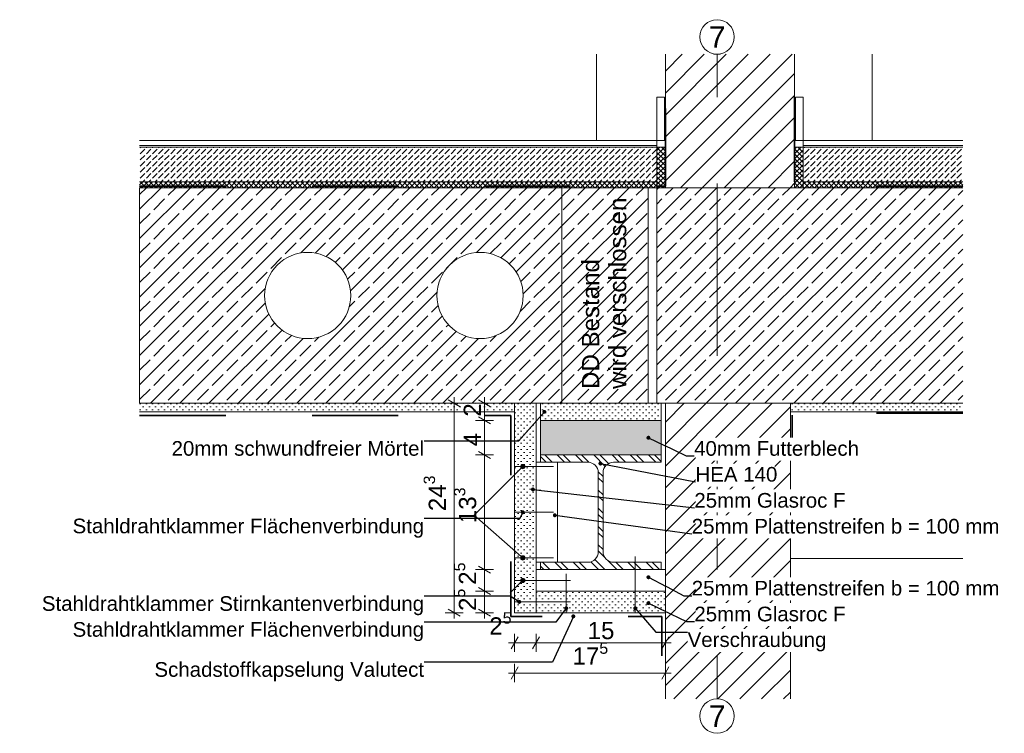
# Model space of a CAD drawing. Header units: metres. Extents: x 0 to 114, y 1 to 7.
# Tile 48 of 50: x 103.438 to 104.58, y 1.301 to 2.129. Entities that reach past the tile are written whole.
import ezdxf

# ---------------------------------------------------------------- set-up
doc = ezdxf.new("R2010")
doc.units = ezdxf.units.M
doc.header["$MEASUREMENT"] = 0
for name, pattern in [('Strichlinie doppelt', [0.109361, 0.052917, -0.021167, 0.014111, -0.021167]), ('Strichlinie eng', [0.023, 0.015, -0.008]), ('Wipeout_Contour', [1, 0, -1])]:
    doc.linetypes.add(name, pattern=pattern)
for name, color, linetype in [('152 - Bemaßung_ Beschriftung.Ausbau', 7, 'Continuous'), ('301 - Elemente.Linie', 7, 'Continuous'), ('451 - Universal.Achsen Raster', 7, 'Continuous'), ('603 - Struktur.Bodenplatte_ Decke Roh', 7, 'Continuous'), ('605 - Struktur.Wand Innen', 7, 'Continuous'), ('607 - Struktur.Stütze', 7, 'Continuous'), ('650 - Abdeckung.Fußboden Aufbau', 7, 'Continuous'), ('Neubau_606 - Struktur.Wand Innen Ausbau', 7, 'Continuous'), ('Neubau_608 - Struktur.Träger', 7, 'Continuous'), ('Neubau_653 - Abdeckung.TB Verkofferung', 7, 'Continuous')]:
    doc.layers.add(name, color=color, linetype=linetype)
doc.styles.add('ERSTELLTER_STIL_1', font='txt')
doc.dimstyles.new('ERSTELLTER_STIL__1', dxfattribs={"dimtxt": 0.02, "dimasz": 0.01064, "dimexe": 0.18, "dimexo": 0.0625, "dimgap": 0, "dimtad": 1, "dimtih": 1, "dimtoh": 1, "dimzin": 0, "dimdsep": 46, "dimtxsty": 'ERSTELLTER_STIL_1', "dimblk": 'ARROWHEAD_2', "dimblk1": 'ARROWHEAD_2', "dimblk2": 'ARROWHEAD_2', "dimcen": 0.09, "dimse1": 1, "dimse2": 1, "dimclrd": 7, "dimclre": 7, "dimclrt": 7, "dimazin": 0, "dimtfac": 1, "dimtdec": 4, "dimtmove": 0, "dimatfit": 3, "dimfxl": 1, "dimtolj": 1, "dimtzin": 0, "dimarcsym": 0})
doc.dimstyles.new('ERSTELLTER_STIL__3', dxfattribs={"dimtxt": 0.18, "dimasz": 0.00912, "dimexe": 0.18, "dimexo": 0.0625, "dimgap": 0, "dimtad": 0, "dimtih": 1, "dimtoh": 1, "dimdec": 4, "dimzin": 0, "dimdsep": 46, "dimcen": 0.09, "dimadec": 0, "dimazin": 0, "dimtfac": 1, "dimtdec": 4, "dimtmove": 0, "dimatfit": 3, "dimldrblk": 'ARROWHEAD_11', "dimfxl": 1, "dimtolj": 1, "dimtzin": 0, "dimarcsym": 0})
doc.dimstyles.new('ERSTELLTER_STIL__4', dxfattribs={"dimtxt": 0.02, "dimasz": 0.01064, "dimexe": 0.18, "dimexo": 0.0625, "dimgap": 0, "dimtad": 1, "dimzin": 0, "dimdsep": 46, "dimtxsty": 'ERSTELLTER_STIL_1', "dimblk": 'ARROWHEAD_2', "dimblk1": 'ARROWHEAD_2', "dimblk2": 'ARROWHEAD_2', "dimcen": 0.09, "dimse1": 1, "dimse2": 1, "dimclrd": 7, "dimclre": 7, "dimclrt": 7, "dimazin": 0, "dimtfac": 1, "dimtdec": 4, "dimtmove": 2, "dimatfit": 3, "dimfxl": 1, "dimtolj": 1, "dimtzin": 0, "dimarcsym": 0})
pattern_1 = [(45, (82.1167895, -8.0105714), (-0.0028284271, 0.0028284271), []), (135, (82.1167895, -8.0105714), (0.0028284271, 0.0028284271), [])]
pattern_2 = [(45, (82.1167895, -8.0105714), (-0.0035355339, 0.0035355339), [0, -0.005])]
pattern_3 = [(45, (82.11679, -8.010571), (-0.016970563, 0.016970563), []), (45, (82.108304, -8.002086), (-0.016970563, 0.016970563), [0.018, -0.006])]
pattern_4 = [(45, (82.11679, -8.010571), (-0.012727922, 0.012727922), [])]
pattern_5 = [(45, (82.11679, -8.010571), (-0.007071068, 0.007071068), [0.0075, -0.0025]), (45, (82.11679, -8.0035), (-0.007071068, 0.007071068), [0.0075, -0.0025])]

# ---------------------------------------------------------------- blocks, each defined once
blk = doc.blocks.new('*D209', base_point=(82.1168, -8.0106))
at = {"layer": '152 - Bemaßung_ Beschriftung.Ausbau', "color": 7, "linetype": 'Continuous', "lineweight": 5}
for p, q in [((103.9873, 1.4664), (103.9663, 1.4664)), ((103.9698, 1.4705), (103.9838, 1.4624)), ((103.9768, 1.4414), (103.9768, 1.4664)), ((103.9873, 1.4414), (103.9663, 1.4414)), ((103.9698, 1.4455), (103.9838, 1.4374)), ((103.9768, 1.4346), (103.9768, 1.4414))]:
    blk.add_line(p, q, dxfattribs=at)
at = {"layer": '152 - Bemaßung_ Beschriftung.Ausbau', "color": 7, "lineweight": 5, "insert": (103.973, 1.4434), "char_height": 0.02, "attachment_point": 7, "rotation": 90, "style": 'ERSTELLTER_STIL_1'}
blk.add_mtext('\\A1;{\\pql;\\fArial|b0|i0|c0|p38;2\\fArial|b0|i0|c0|p38;\\A1{\\H.66x;\\S5^  ;}}', dxfattribs=at)
blk = doc.blocks.new('ARROWHEAD_2')
at = {"color": 0, "linetype": 'Continuous', "lineweight": 0}
for p, q in [((0, 0), (-1, 0)), ((-0.38, -0.66), (0.38, 0.66))]:
    blk.add_line(p, q, dxfattribs=at)
blk = doc.blocks.new('*D210', base_point=(82.1168, -8.0106))
at = {"layer": '152 - Bemaßung_ Beschriftung.Ausbau', "color": 7, "linetype": 'Continuous', "lineweight": 5}
for p, q in [((103.9873, 1.4914), (103.9663, 1.4914)), ((103.9698, 1.4955), (103.9838, 1.4874)), ((103.9768, 1.4664), (103.9768, 1.4914)), ((103.9873, 1.4664), (103.9663, 1.4664)), ((103.9698, 1.4705), (103.9838, 1.4624))]:
    blk.add_line(p, q, dxfattribs=at)
at = {"layer": '152 - Bemaßung_ Beschriftung.Ausbau', "color": 7, "lineweight": 5, "insert": (103.973, 1.4738), "char_height": 0.02, "attachment_point": 7, "rotation": 90, "style": 'ERSTELLTER_STIL_1'}
blk.add_mtext('\\A1;{\\pql;\\fArial|b0|i0|c0|p38;2\\fArial|b0|i0|c0|p38;\\A1{\\H.66x;\\S5^  ;}}', dxfattribs=at)
blk = doc.blocks.new('*D211', base_point=(82.1168, -8.0106))
at = {"layer": '152 - Bemaßung_ Beschriftung.Ausbau', "color": 7, "linetype": 'Continuous', "lineweight": 5}
for p, q in [((103.9873, 1.6244), (103.9663, 1.6244)), ((103.9698, 1.6285), (103.9838, 1.6204)), ((103.9768, 1.4914), (103.9768, 1.6244)), ((103.9873, 1.4914), (103.9663, 1.4914)), ((103.9698, 1.4955), (103.9838, 1.4874))]:
    blk.add_line(p, q, dxfattribs=at)
at = {"layer": '152 - Bemaßung_ Beschriftung.Ausbau', "color": 7, "lineweight": 5, "insert": (103.9731, 1.5453), "char_height": 0.02, "attachment_point": 7, "rotation": 90, "style": 'ERSTELLTER_STIL_1'}
blk.add_mtext('\\A1;{\\pql;\\fArial|b0|i0|c0|p38;13\\fArial|b0|i0|c0|p38;\\A1{\\H.66x;\\S3^  ;}}', dxfattribs=at)
blk = doc.blocks.new('*D212', base_point=(82.1168, -8.0106))
at = {"layer": '152 - Bemaßung_ Beschriftung.Ausbau', "color": 7, "linetype": 'Continuous', "lineweight": 5}
for p, q in [((103.9698, 1.6685), (103.9838, 1.6604)), ((103.9873, 1.6644), (103.9663, 1.6644)), ((103.9768, 1.6244), (103.9768, 1.6644)), ((103.9873, 1.6244), (103.9663, 1.6244)), ((103.9698, 1.6285), (103.9838, 1.6204))]:
    blk.add_line(p, q, dxfattribs=at)
at = {"layer": '152 - Bemaßung_ Beschriftung.Ausbau', "color": 7, "lineweight": 5, "insert": (103.9728, 1.6344), "char_height": 0.02, "attachment_point": 7, "rotation": 90, "style": 'ERSTELLTER_STIL_1'}
blk.add_mtext('\\A1;{\\pql;\\fArial|b0|i0|c0|p38;4}', dxfattribs=at)
blk = doc.blocks.new('*D213', base_point=(82.1168, -8.0106))
at = {"layer": '152 - Bemaßung_ Beschriftung.Ausbau', "color": 7, "linetype": 'Continuous', "lineweight": 5}
for p, q in [((103.9768, 1.6844), (103.9768, 1.6913)), ((103.9873, 1.6844), (103.9663, 1.6844)), ((103.9838, 1.6804), (103.9698, 1.6885)), ((103.9768, 1.6644), (103.9768, 1.6844)), ((103.9698, 1.6685), (103.9838, 1.6604)), ((103.9873, 1.6644), (103.9663, 1.6644))]:
    blk.add_line(p, q, dxfattribs=at)
at = {"layer": '152 - Bemaßung_ Beschriftung.Ausbau', "color": 7, "lineweight": 5, "insert": (103.9728, 1.6688), "char_height": 0.02, "attachment_point": 7, "rotation": 90, "style": 'ERSTELLTER_STIL_1'}
blk.add_mtext('\\A1;{\\pql;\\fArial|b0|i0|c0|p38;2}', dxfattribs=at)
blk = doc.blocks.new('*D214', base_point=(82.1168, -8.0106))
at = {"layer": '152 - Bemaßung_ Beschriftung.Ausbau', "color": 7, "linetype": 'Continuous', "lineweight": 5}
for p, q in [((103.9418, 1.6844), (103.9418, 1.6913)), ((103.9523, 1.6844), (103.9313, 1.6844)), ((103.9488, 1.6804), (103.9348, 1.6885)), ((103.9418, 1.4414), (103.9418, 1.6844)), ((103.9523, 1.4414), (103.9313, 1.4414)), ((103.9348, 1.4455), (103.9488, 1.4374)), ((103.9418, 1.4346), (103.9418, 1.4414))]:
    blk.add_line(p, q, dxfattribs=at)
at = {"layer": '152 - Bemaßung_ Beschriftung.Ausbau', "color": 7, "lineweight": 5, "insert": (103.938, 1.5592), "char_height": 0.02, "attachment_point": 7, "rotation": 90, "style": 'ERSTELLTER_STIL_1'}
blk.add_mtext('\\A1;{\\pql;\\fArial|b0|i0|c0|p38;24\\fArial|b0|i0|c0|p38;\\A1{\\H.66x;\\S3^  ;}}', dxfattribs=at)
blk = doc.blocks.new('*D215', base_point=(82.1168, -8.0106))
at = {"layer": '152 - Bemaßung_ Beschriftung.Ausbau', "color": 7, "linetype": 'Continuous', "lineweight": 5}
for p, q in [((104.0118, 1.3959), (104.0118, 1.4169)), ((104.0368, 1.3959), (104.0368, 1.4169)), ((104.0049, 1.4064), (104.0118, 1.4064)), ((104.0158, 1.4134), (104.0077, 1.3994)), ((104.0118, 1.4064), (104.0368, 1.4064)), ((104.0408, 1.4134), (104.0327, 1.3994))]:
    blk.add_line(p, q, dxfattribs=at)
at = {"layer": '152 - Bemaßung_ Beschriftung.Ausbau', "color": 7, "lineweight": 5, "insert": (103.9825, 1.4102), "char_height": 0.02, "attachment_point": 7, "style": 'ERSTELLTER_STIL_1'}
blk.add_mtext('\\A1;{\\pql;\\fArial|b0|i0|c0|p38;2\\fArial|b0|i0|c0|p38;\\A1{\\H.66x;\\S5^  ;}}', dxfattribs=at)
blk = doc.blocks.new('*D216', base_point=(82.1168, -8.0106))
at = {"layer": '152 - Bemaßung_ Beschriftung.Ausbau', "color": 7, "linetype": 'Continuous', "lineweight": 5}
for p, q in [((104.0368, 1.3959), (104.0368, 1.4169)), ((104.1868, 1.3959), (104.1868, 1.4169)), ((104.0408, 1.4134), (104.0327, 1.3994)), ((104.0368, 1.4064), (104.1868, 1.4064)), ((104.1827, 1.3994), (104.1908, 1.4134)), ((104.1868, 1.4064), (104.1936, 1.4064))]:
    blk.add_line(p, q, dxfattribs=at)
at = {"layer": '152 - Bemaßung_ Beschriftung.Ausbau', "color": 7, "lineweight": 5, "insert": (104.0966, 1.4104), "char_height": 0.02, "attachment_point": 7, "style": 'ERSTELLTER_STIL_1'}
blk.add_mtext('\\A1;{\\pql;\\fArial|b0|i0|c0|p38;15}', dxfattribs=at)
blk = doc.blocks.new('*D217', base_point=(82.1168, -8.0106))
at = {"layer": '152 - Bemaßung_ Beschriftung.Ausbau', "color": 7, "linetype": 'Continuous', "lineweight": 5}
for p, q in [((104.0049, 1.3714), (104.0118, 1.3714)), ((104.0158, 1.3784), (104.0077, 1.3644)), ((104.0118, 1.3609), (104.0118, 1.3819)), ((104.0118, 1.3714), (104.1868, 1.3714)), ((104.1827, 1.3644), (104.1908, 1.3784)), ((104.1868, 1.3609), (104.1868, 1.3819)), ((104.1868, 1.3714), (104.1936, 1.3714))]:
    blk.add_line(p, q, dxfattribs=at)
at = {"layer": '152 - Bemaßung_ Beschriftung.Ausbau', "color": 7, "lineweight": 5, "insert": (104.0791, 1.3752), "char_height": 0.02, "attachment_point": 7, "style": 'ERSTELLTER_STIL_1'}
blk.add_mtext('\\A1;{\\pql;\\fArial|b0|i0|c0|p38;17\\fArial|b0|i0|c0|p38;\\A1{\\H.66x;\\S5^  ;}}', dxfattribs=at)
blk = doc.blocks.new('ARROWHEAD_11')
at = {"color": 0, "linetype": 'Continuous', "lineweight": 0}
blk.add_line((0, 0), (-1, 0), dxfattribs=at)
at = {"color": 0, "linetype": 'Continuous', "lineweight": 0, "const_width": 0.25, "flags": 128}
blk.add_lwpolyline([(-0.125, 0, 1), (0.125, 0, 1)], format="xyb", close=True, dxfattribs=at)

msp = doc.modelspace()

# ---------------------------------------------------------------- hatches: boundary and pattern name
at = {"linetype": 'Continuous', "lineweight": 5}
h = msp.add_hatch(dxfattribs=at)
h.set_pattern_fill('Metall__Stahl_000f', color=1, style=0, pattern_type=2)
h.set_pattern_definition([(135, (82.11679, -8.010571), (0.010606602, 0.010606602), []), (135, (82.113254, -8.014107), (0.010606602, 0.010606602), [])])
h.paths.add_polyline_path([(104.0418, 1.6244), (104.1818, 1.6244), (104.1818, 1.6159), (104.1265, 1.6159, 0.414214), (104.1145, 1.6039), (104.1145, 1.5119, 0.414214), (104.1265, 1.4999), (104.1818, 1.4999), (104.1818, 1.4914), (104.0418, 1.4914), (104.0418, 1.4999), (104.097, 1.4999, 0.414214), (104.109, 1.5119), (104.109, 1.6039, 0.414214), (104.097, 1.6159), (104.0418, 1.6159)])
at = {"layer": '152 - Bemaßung_ Beschriftung.Ausbau', "linetype": 'Continuous', "lineweight": 0, "true_color": 0x000000}
for points in [[(104.0188, 1.6109), (104.019, 1.61), (104.0196, 1.6092), (104.0204, 1.6086), (104.0213, 1.6084), (104.0223, 1.6086), (104.0231, 1.6092), (104.0236, 1.61), (104.0238, 1.6109), (104.0236, 1.6119), (104.0231, 1.6127), (104.0223, 1.6132), (104.0213, 1.6134), (104.0204, 1.6132), (104.0196, 1.6127), (104.019, 1.6119)], [(104.0208, 1.6109), (104.0209, 1.6107), (104.021, 1.6106), (104.0211, 1.6105), (104.0213, 1.6104), (104.0215, 1.6105), (104.0217, 1.6106), (104.0218, 1.6107), (104.0218, 1.6109), (104.0218, 1.6111), (104.0217, 1.6113), (104.0215, 1.6114), (104.0213, 1.6114), (104.0211, 1.6114), (104.021, 1.6113), (104.0209, 1.6111)], [(104.0188, 1.5049), (104.019, 1.504), (104.0196, 1.5032), (104.0204, 1.5026), (104.0213, 1.5024), (104.0223, 1.5026), (104.0231, 1.5032), (104.0236, 1.504), (104.0238, 1.5049), (104.0236, 1.5059), (104.0231, 1.5067), (104.0223, 1.5072), (104.0213, 1.5074), (104.0204, 1.5072), (104.0196, 1.5067), (104.019, 1.5059)], [(104.0188, 1.4789), (104.019, 1.478), (104.0196, 1.4772), (104.0204, 1.4766), (104.0213, 1.4764), (104.0223, 1.4766), (104.0231, 1.4772), (104.0236, 1.478), (104.0238, 1.4789), (104.0236, 1.4799), (104.0231, 1.4807), (104.0223, 1.4812), (104.0213, 1.4814), (104.0204, 1.4812), (104.0196, 1.4807), (104.019, 1.4799)]]:
    msp.add_hatch(color=18, dxfattribs=at).paths.add_polyline_path(points)
at = {"layer": '603 - Struktur.Bodenplatte_ Decke Roh', "linetype": 'Continuous', "lineweight": 5}
h = msp.add_hatch(dxfattribs=at)
h.set_pattern_fill('Beton__Stahlbeton_000f', style=0, pattern_type=2)
h.set_pattern_definition(pattern_3)
h.paths.add_polyline_path([(104.1668, 1.9344), (104.1668, 1.6844), (103.5768, 1.6844), (103.5768, 1.9344)])
h.paths.add_polyline_path([(103.7718, 1.7594, -0.414214), (103.7218, 1.8094, -0.414214), (103.7718, 1.8594, -0.414214), (103.8218, 1.8094, -0.414214)], flags=0)
h.paths.add_polyline_path([(103.9718, 1.8594, 0.414214), (103.9218, 1.8094, 0.414214), (103.9718, 1.7594, 0.414214), (104.0218, 1.8094, 0.414214)], flags=0)
h = msp.add_hatch(dxfattribs=at)
h.set_pattern_fill('Gips_000f', style=0, pattern_type=2)
h.set_pattern_definition(pattern_2)
h.paths.add_polyline_path([(103.5768, 1.6844), (104.0118, 1.6844), (104.0118, 1.6744), (103.5768, 1.6744)])
at = {"layer": '650 - Abdeckung.Fußboden Aufbau', "linetype": 'Continuous', "lineweight": 5}
h = msp.add_hatch(dxfattribs=at)
h.set_pattern_fill('Beton__unbewehrt_000f', color=1, style=0, pattern_type=2)
h.set_pattern_definition(pattern_5)
h.paths.add_polyline_path([(104.1768, 1.9814), (104.1768, 1.9414), (103.5768, 1.9414), (103.5768, 1.9814)])
h = msp.add_hatch(dxfattribs=at)
h.set_pattern_fill('Dämmung__hart_2_000f', color=1, style=0, pattern_type=2)
h.set_pattern_definition(pattern_1)
h.paths.add_polyline_path([(104.1868, 1.9344), (104.1768, 1.9344), (104.1768, 1.9814), (104.1868, 1.9814)])
h = msp.add_hatch(dxfattribs=at)
h.set_pattern_fill('Dämmung__hart_2_000f', color=1, style=0, pattern_type=2)
h.set_pattern_definition(pattern_1)
h.paths.add_polyline_path([(104.3368, 1.9344), (104.3468, 1.9344), (104.3468, 1.9814), (104.3368, 1.9814)])
h = msp.add_hatch(dxfattribs=at)
h.set_pattern_fill('Beton__unbewehrt_000f', color=1, style=0, pattern_type=2)
h.set_pattern_definition(pattern_5)
h.paths.add_polyline_path([(104.3468, 1.9814), (104.3468, 1.9414), (104.5318, 1.9414), (104.5318, 1.9814)])
at = {"layer": 'Neubau_653 - Abdeckung.TB Verkofferung', "linetype": 'Continuous', "lineweight": 5}
h = msp.add_hatch(dxfattribs=at)
h.set_pattern_fill('Gips_000f', style=0, pattern_type=2)
h.set_pattern_definition(pattern_2)
h.paths.add_polyline_path([(104.0368, 1.6844), (104.0368, 1.4414), (104.0118, 1.4414), (104.0118, 1.6844)])
h = msp.add_hatch(dxfattribs=at)
h.set_pattern_fill('Gips_000f', style=0, pattern_type=2)
h.set_pattern_definition(pattern_2)
h.paths.add_polyline_path([(104.1868, 1.4664), (104.1868, 1.4414), (104.0368, 1.4414), (104.0368, 1.4664)])

# ---------------------------------------------------------------- linework, layer by layer
at = {"color": 1, "linetype": 'Continuous', "lineweight": 9, "flags": 128}
msp.add_lwpolyline([(104.0418, 1.6244), (104.1818, 1.6244), (104.1818, 1.6159), (104.1265, 1.6159, 0.414214), (104.1145, 1.6039), (104.1145, 1.5119, 0.414214), (104.1265, 1.4999), (104.1818, 1.4999), (104.1818, 1.4914), (104.0418, 1.4914), (104.0418, 1.4999), (104.097, 1.4999, 0.414214), (104.109, 1.5119), (104.109, 1.6039, 0.414214), (104.097, 1.6159), (104.0418, 1.6159)], format="xyb", close=True, dxfattribs=at)
at = {"layer": '152 - Bemaßung_ Beschriftung.Ausbau', "color": 7, "linetype": 'Continuous', "lineweight": 9}
for p, q in [((103.9648, 1.5544), (104.021, 1.6106)), ((104.0068, 1.5964), (104.0196, 1.6092)), ((103.9648, 1.5544), (104.0194, 1.5066)), ((104.0068, 1.4644), (104.0196, 1.4772))]:
    msp.add_line(p, q, dxfattribs=at)
for centre, radius in [((104.0213, 1.6109), 0.0025), ((104.0213, 1.6109), 0.0005), ((104.0213, 1.5049), 0.0025), ((104.0213, 1.4789), 0.0025)]:
    msp.add_circle(centre, radius, dxfattribs=at)
at = {"layer": '301 - Elemente.Linie', "color": 7, "linetype": 'Continuous', "lineweight": 18}
for p, q in [((104.0118, 1.6109), (104.0568, 1.6109)), ((104.0118, 1.5579), (104.0568, 1.5579)), ((104.0118, 1.5049), (104.0568, 1.5049)), ((104.1518, 1.5064), (104.1518, 1.4414)), ((104.0718, 1.4864), (104.0718, 1.4414)), ((104.0118, 1.4789), (104.0768, 1.4789)), ((104.0118, 1.4539), (104.0768, 1.4539))]:
    msp.add_line(p, q, dxfattribs=at)
at = {"layer": '603 - Struktur.Bodenplatte_ Decke Roh', "color": 7, "linetype": 'Continuous', "lineweight": 5}
msp.add_line((103.5768, 1.6744), (104.0118, 1.6744), dxfattribs=at)
at = {"layer": '603 - Struktur.Bodenplatte_ Decke Roh', "color": 7, "linetype": 'Continuous', "lineweight": 13, "flags": 128}
msp.add_lwpolyline([(104.1668, 1.9344), (104.1668, 1.6844), (103.5768, 1.6844), (103.5768, 1.9344)], close=True, dxfattribs=at)
for points in [[(103.7718, 1.7594, -0.414214), (103.7218, 1.8094, -0.414214), (103.7718, 1.8594, -0.414214), (103.8218, 1.8094, -0.414214)], [(103.9718, 1.8594, 0.414214), (103.9218, 1.8094, 0.414214), (103.9718, 1.7594, 0.414214), (104.0218, 1.8094, 0.414214)]]:
    msp.add_lwpolyline(points, format="xyb", close=True, dxfattribs=at)
at = {"layer": '605 - Struktur.Wand Innen', "color": 1, "linetype": 'Continuous', "lineweight": 13, "flags": 128}
for points in [[(104.1768, 1.9894), (104.1768, 1.9414)], [(104.3468, 1.9894), (104.3468, 1.9414)]]:
    msp.add_lwpolyline(points, dxfattribs=at)
at = {"layer": '607 - Struktur.Stütze', "color": 7, "linetype": 'Continuous', "lineweight": 13}
for p, q in [((104.1068, 1.9894), (104.1068, 2.0894)), ((104.4268, 1.9894), (104.4268, 2.0894))]:
    msp.add_line(p, q, dxfattribs=at)
at = {"layer": '650 - Abdeckung.Fußboden Aufbau', "color": 1, "linetype": 'Continuous', "lineweight": 13}
for p, q in [((103.5768, 1.9894), (104.1768, 1.9894)), ((104.5318, 1.9894), (104.3468, 1.9894)), ((103.5768, 1.9834), (104.1768, 1.9834)), ((103.5768, 1.9814), (104.1768, 1.9814)), ((104.5318, 1.9834), (104.3468, 1.9834)), ((104.5318, 1.9814), (104.3468, 1.9814)), ((103.5768, 1.9414), (104.1768, 1.9414)), ((104.5318, 1.9414), (104.3468, 1.9414))]:
    msp.add_line(p, q, dxfattribs=at)
at = {"layer": '650 - Abdeckung.Fußboden Aufbau', "color": 1, "linetype": 'Continuous', "lineweight": 9, "flags": 128}
for points in [[(104.1868, 1.9344), (104.1768, 1.9344), (104.1768, 1.9814), (104.1868, 1.9814)], [(104.3368, 1.9344), (104.3468, 1.9344), (104.3468, 1.9814), (104.3368, 1.9814)]]:
    msp.add_lwpolyline(points, close=True, dxfattribs=at)
at = {"layer": 'Neubau_606 - Struktur.Wand Innen Ausbau', "color": 1, "linetype": 'Continuous', "lineweight": 9, "flags": 128}
for points in [[(104.0368, 1.6159), (104.0618, 1.6159), (104.0618, 1.4999), (104.0368, 1.4999)], [(104.0368, 1.4914), (104.1868, 1.4914), (104.1868, 1.4664), (104.0368, 1.4664)]]:
    msp.add_lwpolyline(points, close=True, dxfattribs=at)
at = {"layer": 'Neubau_608 - Struktur.Träger', "color": 1, "linetype": 'Continuous', "lineweight": 9}
msp.add_line((104.0468, 1.6244), (104.0668, 1.6244), dxfattribs=at)
at = {"layer": 'Neubau_653 - Abdeckung.TB Verkofferung', "color": 1, "linetype": 'Continuous', "lineweight": 9, "flags": 128}
for points in [[(104.0368, 1.6844), (104.0368, 1.4414), (104.0118, 1.4414), (104.0118, 1.6844)], [(104.1868, 1.4664), (104.1868, 1.4414), (104.0368, 1.4414), (104.0368, 1.4664)]]:
    msp.add_lwpolyline(points, close=True, dxfattribs=at)

# ---------------------------------------------------------------- texts
at = {"layer": '152 - Bemaßung_ Beschriftung.Ausbau', "color": 7, "linetype": 'Continuous', "lineweight": 9, "char_height": 0.017, "attachment_point": 3, "style": 'ERSTELLTER_STIL_1'}
for s, insert in [('\\A1;{\\pqr;\\fArial|b0|i0|c0|p38;20mm \\fArial|b0|i0|c0|p38;schwundfreier Mörtel}', (103.9068, 1.6405)), ('\\A1;{\\pqr;\\fArial|b0|i0|c0|p38;Stahldrahtklammer Flächenverbindung}', (103.9068, 1.5505)), ('\\A1;{\\pqr;\\fArial|b0|i0|c0|p38;Stahldrahtklammer Stirnkantenverbindung}', (103.9068, 1.4605)), ('\\A1;{\\pqr;\\fArial|b0|i0|c0|p38;Stahldrahtklammer Flächenverbindung}', (103.9068, 1.4305)), ('\\A1;{\\pqr;\\fArial|b0|i0|c0|p38;Schadstoffkapselung\\fArial|b0|i0|c0|p38; \\fArial|b0|i0|c0|p38;Valutect}', (103.9068, 1.384))]:
    msp.add_mtext(s, dxfattribs=dict(at, insert=insert))
at = {"layer": '451 - Universal.Achsen Raster', "color": 160, "lineweight": 9, "true_color": 0x3232ff, "char_height": 0.025, "attachment_point": 1, "style": 'ERSTELLTER_STIL_1'}
for insert in [(104.2373, 2.1219), (104.2373, 1.3339)]:
    msp.add_mtext('\\A1;{\\pql;\\pt0;\\fArial|b0|i0|c0|p38;7}', dxfattribs=dict(at, insert=insert))

# ---------------------------------------------------------------- dimensions: what is measured, and where the dimension line sits
at = {"layer": '152 - Bemaßung_ Beschriftung.Ausbau', "color": 7, "linetype": 'Continuous', "lineweight": 5}
for base, p1, p2, picture, middle in [((103.9418, 1.6844), (104.0118, 1.4414), (104.0118, 1.6844), '*D214', (103.9278, 1.6015)), ((103.9768, 1.6244), (104.0418, 1.4914), (104.0468, 1.6244), '*D211', (103.9628, 1.5875)), ((103.9767784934, 1.4914286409), (104.0367784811, 1.4664286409), (104.0417784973, 1.4914286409), '*D210', (103.9627784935, 1.5083906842)), ((103.9767784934, 1.4664286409), (104.0117784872, 1.4414286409), (104.0367784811, 1.4664286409), '*D209', (103.9627784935, 1.4780683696))]:
    dim = msp.add_linear_dim(base=base, p1=p1, p2=p2, angle=90, dimstyle='ERSTELLTER_STIL__4', dxfattribs=at)
    dim.commit()
    dim.dimension.update_dxf_attribs({"geometry": picture, "text_midpoint": middle, "dimtype": 160, "text_rotation": 90})
dim = msp.add_linear_dim(base=(104.03677848, 1.40642864), p1=(104.01177849, 1.44142864), p2=(104.03677848, 1.44142864), dimstyle='ERSTELLTER_STIL__1', dxfattribs=at)
dim.commit()
dim.dimension.update_dxf_attribs({"geometry": '*D215', "text_midpoint": (104.01717369, 1.42042864), "dimtype": 160})

# ---------------------------------------------------------------- leaders
at = {"layer": '152 - Bemaßung_ Beschriftung.Ausbau', "color": 7, "linetype": 'Continuous', "lineweight": 9, "annotation_type": 0, "has_hookline": 1, "hookline_direction": 1}
for points, text_width in [([(104.0464, 1.6744), (104.0164, 1.6405), (103.9068, 1.6405)], 0.2904), ([(104.0213, 1.5579), (104.0178, 1.5505), (103.9068, 1.5505)], 0.4048), ([(104.0173, 1.4539), (104.0068, 1.4605), (103.9068, 1.4605)], 0.4404), ([(104.0718, 1.4465), (104.0597, 1.4305), (103.9068, 1.4305)], 0.4048), ([(104.08, 1.4371), (104.056, 1.384), (103.9068, 1.384)], 0.3113)]:
    msp.add_leader(points, dimstyle='ERSTELLTER_STIL__3', dxfattribs=dict(at, text_width=text_width))

# ---------------------------------------------------------------- next in the draw order: wipeouts: each hides what was drawn before it
at = {"color": 254, "linetype": 'Wipeout_Contour', "lineweight": 0, "ltscale": 521.886926}
msp.add_wipeout([(104.5318, 1.6844), (104.3318, 1.6844), (104.1768, 1.6844), (104.1768, 1.9344), (104.5318, 1.9344)], dxfattribs=at).dxf.layer = '603 - Struktur.Bodenplatte_ Decke Roh'

# ---------------------------------------------------------------- next in the draw order: hatches: boundary and pattern name
at = {"layer": '603 - Struktur.Bodenplatte_ Decke Roh', "linetype": 'Continuous', "lineweight": 5}
h = msp.add_hatch(dxfattribs=at)
h.set_pattern_fill('Beton__Stahlbeton_000f', style=0, pattern_type=2)
h.set_pattern_definition(pattern_3)
h.paths.add_polyline_path([(104.5318, 1.6844), (104.3318, 1.6844), (104.1768, 1.6844), (104.1768, 1.9344), (104.5318, 1.9344)])
h = msp.add_hatch(dxfattribs=at)
h.set_pattern_fill('Gips_000f', style=0, pattern_type=2)
h.set_pattern_definition(pattern_2)
h.paths.add_polyline_path([(104.5318, 1.6744), (104.3318, 1.6744), (104.3318, 1.6844), (104.5318, 1.6844)])
at = {"layer": '650 - Abdeckung.Fußboden Aufbau', "linetype": 'Continuous', "lineweight": 5}
h = msp.add_hatch(dxfattribs=at)
h.set_pattern_fill('Dämmung__hart_2_000f', color=1, style=0, pattern_type=2)
h.set_pattern_definition(pattern_1)
h.paths.add_polyline_path([(104.1768, 1.9414), (104.1768, 1.9344), (103.5768, 1.9344), (103.5768, 1.9414)])
h = msp.add_hatch(dxfattribs=at)
h.set_pattern_fill('Dämmung__hart_2_000f', color=1, style=0, pattern_type=2)
h.set_pattern_definition(pattern_1)
h.paths.add_polyline_path([(104.3468, 1.9414), (104.3468, 1.9344), (104.5318, 1.9344), (104.5318, 1.9414)])

# ---------------------------------------------------------------- next in the draw order: linework, layer by layer
at = {"layer": '451 - Universal.Achsen Raster', "color": 160, "linetype": 'Strichlinie doppelt', "lineweight": 9, "true_color": 0x3232ff}
msp.add_point((104.2468, 1.8394), dxfattribs=at)
msp.add_point((104.2468, 1.8394), dxfattribs=at)
at = {"layer": '605 - Struktur.Wand Innen', "color": 7, "linetype": 'Continuous', "lineweight": 13}
msp.add_line((104.1768, 1.6844), (104.1768, 1.9344), dxfattribs=at)

# ---------------------------------------------------------------- next in the draw order: wipeouts: each hides what was drawn before it
at = {"color": 254, "linetype": 'Wipeout_Contour', "lineweight": 0, "ltscale": 417.129721}
msp.add_wipeout([(104.3368, 1.9344), (104.1868, 1.9344), (104.1868, 2.0894), (104.3368, 2.0894)], dxfattribs=at).dxf.layer = '605 - Struktur.Wand Innen'
at = {"color": 254, "linetype": 'Wipeout_Contour', "lineweight": 0, "ltscale": 417.086448}
msp.add_wipeout([(104.1868, 1.3414), (104.1868, 1.6844), (104.3318, 1.6844), (104.3318, 1.3414)], dxfattribs=at).dxf.layer = '605 - Struktur.Wand Innen'

# ---------------------------------------------------------------- next in the draw order: hatches: boundary and pattern name
at = {"layer": '603 - Struktur.Bodenplatte_ Decke Roh', "linetype": 'Continuous', "lineweight": 5}
h = msp.add_hatch(dxfattribs=at)
h.set_pattern_fill('Gips_000f', color=1, style=0, pattern_type=2)
h.set_pattern_definition(pattern_2)
h.paths.add_polyline_path([(104.0418, 1.6844), (104.1818, 1.6844), (104.1818, 1.6644), (104.0418, 1.6644)])
at = {"layer": '603 - Struktur.Bodenplatte_ Decke Roh', "linetype": 'Continuous', "lineweight": 0, "true_color": 0xffbfbf}
msp.add_hatch(color=254, dxfattribs=at).paths.add_polyline_path([(104.1818, 1.6644), (104.0418, 1.6644), (104.0418, 1.6244), (104.1818, 1.6244)])
at = {"layer": '605 - Struktur.Wand Innen', "linetype": 'Continuous', "lineweight": 5}
h = msp.add_hatch(dxfattribs=at)
h.set_pattern_fill('MW_Ziegel_000f', style=0, pattern_type=2)
h.set_pattern_definition(pattern_4)
h.paths.add_polyline_path([(104.3368, 1.9344), (104.1868, 1.9344), (104.1868, 2.0894), (104.3368, 2.0894)])
h = msp.add_hatch(dxfattribs=at)
h.set_pattern_fill('MW_Ziegel_000f', style=0, pattern_type=2)
h.set_pattern_definition(pattern_4)
h.paths.add_polyline_path([(104.1868, 1.3414), (104.1868, 1.6844), (104.3318, 1.6844), (104.3318, 1.3414)])

# ---------------------------------------------------------------- next in the draw order: linework, layer by layer
at = {"layer": '301 - Elemente.Linie', "color": 1, "linetype": 'Continuous', "lineweight": 13, "flags": 128}
for points in [[(104.1856, 1.9894), (104.1768, 1.9894), (104.1768, 2.0394), (104.1856, 2.0394)], [(104.3379, 1.9894), (104.3468, 1.9894), (104.3468, 2.0394), (104.3379, 2.0394)]]:
    msp.add_lwpolyline(points, close=True, dxfattribs=at)
at = {"layer": '301 - Elemente.Linie', "color": 92, "linetype": 'Strichlinie eng', "lineweight": 35, "true_color": 0x00be00, "flags": 128}
for points in [[(104.5318, 1.9364), (104.3368, 1.9364), (104.3368, 2.0394)], [(103.5768, 1.6701), (104.0075, 1.6701), (104.0075, 1.4371), (104.1825, 1.4371), (104.1825, 1.3914)], [(104.5318, 1.6727), (104.3339, 1.6727), (104.3339, 1.6227)]]:
    msp.add_lwpolyline(points, dxfattribs=at)
at = {"layer": '451 - Universal.Achsen Raster', "color": 160, "linetype": 'Strichlinie doppelt', "lineweight": 9, "true_color": 0x3232ff}
for p, q in [((104.2468, 1.8394), (104.2468, 2.0894)), ((104.2468, 1.8394), (104.2468, 1.5914)), ((104.2468, 1.5914), (104.2468, 1.3414))]:
    msp.add_line(p, q, dxfattribs=at)
at = {"layer": '451 - Universal.Achsen Raster', "color": 160, "linetype": 'Continuous', "lineweight": 9, "true_color": 0x3232ff}
for centre in [(104.2468, 2.1094), (104.2468, 1.3214)]:
    msp.add_circle(centre, 0.02, dxfattribs=at)
at = {"layer": '451 - Universal.Achsen Raster', "color": 160, "linetype": 'Strichlinie doppelt', "lineweight": 9, "true_color": 0x3232ff}
msp.add_point((104.2468, 1.5914), dxfattribs=at)
msp.add_point((104.2468, 1.5914), dxfattribs=at)
at = {"layer": '603 - Struktur.Bodenplatte_ Decke Roh', "color": 7, "linetype": 'Continuous', "lineweight": 18}
for p, q in [((103.5768, 1.9344), (104.1868, 1.9344)), ((104.3368, 1.9344), (104.5318, 1.9344)), ((104.3318, 1.6844), (104.5318, 1.6844))]:
    msp.add_line(p, q, dxfattribs=at)
at = {"layer": '603 - Struktur.Bodenplatte_ Decke Roh', "color": 1, "linetype": 'Continuous', "lineweight": 13}
for p, q in [((104.1868, 1.9344), (103.5768, 1.9344)), ((104.3368, 1.9344), (104.5318, 1.9344))]:
    msp.add_line(p, q, dxfattribs=at)
at = {"layer": '603 - Struktur.Bodenplatte_ Decke Roh', "color": 7, "linetype": 'Continuous', "lineweight": 5}
msp.add_line((104.3318, 1.6744), (104.5318, 1.6744), dxfattribs=at)
at = {"layer": '603 - Struktur.Bodenplatte_ Decke Roh', "color": 1, "linetype": 'Continuous', "lineweight": 9, "flags": 128}
for points in [[(104.0418, 1.6844), (104.1818, 1.6844), (104.1818, 1.6644), (104.0418, 1.6644)], [(104.1818, 1.6644), (104.0418, 1.6644), (104.0418, 1.6244), (104.1818, 1.6244)]]:
    msp.add_lwpolyline(points, close=True, dxfattribs=at)
at = {"layer": '605 - Struktur.Wand Innen', "color": 7, "linetype": 'Continuous', "lineweight": 18}
for p, q in [((104.1868, 2.0894), (104.1868, 1.9894)), ((104.3368, 2.0894), (104.3368, 1.9894)), ((104.1868, 1.9344), (104.3368, 1.9344)), ((104.1868, 1.6844), (104.3318, 1.6844)), ((104.1868, 1.6844), (104.1868, 1.6744)), ((104.3318, 1.6844), (104.3318, 1.6744)), ((104.1868, 1.6744), (104.1868, 1.6544)), ((104.3318, 1.6744), (104.3318, 1.3414)), ((104.1868, 1.6544), (104.1868, 1.6459)), ((104.1868, 1.6459), (104.1868, 1.5299)), ((104.1868, 1.5299), (104.1868, 1.5214)), ((104.1868, 1.5214), (104.1868, 1.3414))]:
    msp.add_line(p, q, dxfattribs=at)
at = {"layer": '605 - Struktur.Wand Innen', "color": 7, "linetype": 'Continuous', "lineweight": 18, "flags": 128}
for points in [[(104.1868, 1.9894), (104.1868, 1.9844), (104.1868, 1.9444), (104.1868, 1.9344)], [(104.3368, 1.9894), (104.3368, 1.9844), (104.3368, 1.9444), (104.3368, 1.9344)]]:
    msp.add_lwpolyline(points, dxfattribs=at)
at = {"layer": 'Neubau_608 - Struktur.Träger', "color": 1, "linetype": 'Continuous', "lineweight": 9}
msp.add_line((104.0468, 1.4914), (104.1868, 1.4914), dxfattribs=at)
at = {"layer": 'Neubau_653 - Abdeckung.TB Verkofferung', "color": 1, "linetype": 'Continuous', "lineweight": 9}
msp.add_line((104.3318, 1.5044), (104.5318, 1.5044), dxfattribs=at)

# ---------------------------------------------------------------- next in the draw order: dimensions: what is measured, and where the dimension line sits
at = {"layer": '152 - Bemaßung_ Beschriftung.Ausbau', "color": 7, "linetype": 'Continuous', "lineweight": 5}
dim = msp.add_linear_dim(base=(103.9768, 1.6644), p1=(104.0468, 1.6244), p2=(104.1818, 1.6644), angle=90, dimstyle='ERSTELLTER_STIL__4', dxfattribs=at)
dim.commit()
dim.dimension.update_dxf_attribs({"geometry": '*D212', "text_midpoint": (103.9628, 1.642), "dimtype": 160, "text_rotation": 90})
for base, p1, p2, picture, middle in [((104.1867785, 1.37142864), (104.01177849, 1.44142864), (104.1867785, 1.44142864), '*D217', (104.12135174, 1.38542864)), ((104.1868, 1.4064), (104.0368, 1.4414), (104.1868, 1.4414), '*D216', (104.1118, 1.4204))]:
    dim = msp.add_linear_dim(base=base, p1=p1, p2=p2, dimstyle='ERSTELLTER_STIL__1', dxfattribs=at)
    dim.commit()
    dim.dimension.update_dxf_attribs({"geometry": picture, "text_midpoint": middle, "dimtype": 160})

# ---------------------------------------------------------------- next in the draw order: wipeouts: each hides what was drawn before it
at = {"color": 7, "linetype": 'Wipeout_Contour', "lineweight": 9, "ltscale": 417.318152}
msp.add_wipeout([(104.2218, 1.6444), (104.4094, 1.6444), (104.4094, 1.6177), (104.2218, 1.6177)], dxfattribs=at).dxf.layer = '152 - Bemaßung_ Beschriftung.Ausbau'
at = {"color": 7, "linetype": 'Wipeout_Contour', "lineweight": 9, "ltscale": 417.633669}
msp.add_wipeout([(104.2218, 1.4825), (104.572, 1.4825), (104.572, 1.4558), (104.2218, 1.4558)], dxfattribs=at).dxf.layer = '152 - Bemaßung_ Beschriftung.Ausbau'
at = {"color": 254, "linetype": 'Wipeout_Contour', "lineweight": 0, "ltscale": 416.535161}
msp.add_wipeout([(104.1668, 1.9344), (104.1668, 1.6844), (104.0668, 1.6844), (104.0668, 1.9344)], dxfattribs=at).dxf.layer = '603 - Struktur.Bodenplatte_ Decke Roh'

# ---------------------------------------------------------------- next in the draw order: hatches: boundary and pattern name
at = {"layer": '603 - Struktur.Bodenplatte_ Decke Roh', "linetype": 'Continuous', "lineweight": 5}
h = msp.add_hatch(dxfattribs=at)
h.set_pattern_fill('Beton__Stahlbeton_000f', color=1, style=0, pattern_type=2)
h.set_pattern_definition(pattern_3)
h.paths.add_polyline_path([(104.1668, 1.9344), (104.1668, 1.6844), (104.0668, 1.6844), (104.0668, 1.9344)])

# ---------------------------------------------------------------- next in the draw order: linework, layer by layer
at = {"layer": '301 - Elemente.Linie', "color": 92, "linetype": 'Strichlinie eng', "lineweight": 35, "true_color": 0x00be00, "flags": 128}
msp.add_lwpolyline([(103.5768, 1.9364), (104.1868, 1.9364), (104.1868, 2.0394)], dxfattribs=at)
at = {"layer": '603 - Struktur.Bodenplatte_ Decke Roh', "color": 7, "linetype": 'Continuous', "lineweight": 18}
msp.add_line((103.5768, 1.6844), (104.1868, 1.6844), dxfattribs=at)
at = {"layer": '603 - Struktur.Bodenplatte_ Decke Roh', "color": 1, "linetype": 'Continuous', "lineweight": 13, "flags": 128}
msp.add_lwpolyline([(104.1668, 1.9344), (104.1668, 1.6844), (104.0668, 1.6844), (104.0668, 1.9344)], close=True, dxfattribs=at)

# ---------------------------------------------------------------- next in the draw order: texts
at = {"layer": '152 - Bemaßung_ Beschriftung.Ausbau', "color": 1, "linetype": 'Continuous', "lineweight": 9, "insert": (104.1417, 1.701), "char_height": 0.02, "attachment_point": 7, "rotation": 90, "line_spacing_factor": 0.942728, "style": 'ERSTELLTER_STIL_1'}
msp.add_mtext('\\A1;{\\pql;\\fArial|b0|i0|c0|p38;D\\fArial|b0|i0|c0|p38;D Bestand\\P\\pql;\\fArial|b0|i0|c0|p38;wird verschlossen}', dxfattribs=at)
at = {"layer": '152 - Bemaßung_ Beschriftung.Ausbau', "color": 7, "linetype": 'Continuous', "lineweight": 9, "char_height": 0.017, "attachment_point": 7, "style": 'ERSTELLTER_STIL_1'}
for s, insert in [('\\A1;{\\pql;\\fArial|b0|i0|c0|p38;40mm Futterblech}', (104.2201, 1.6232)), ('\\A1;{\\pql;\\fArial|b0|i0|c0|p38;25mm \\fArial|b0|i0|c0|p38;Plattenstreifen b = 100 mm}', (104.2174, 1.4611))]:
    msp.add_mtext(s, dxfattribs=dict(at, insert=insert))

# ---------------------------------------------------------------- next in the draw order: dimensions: what is measured, and where the dimension line sits
at = {"layer": '152 - Bemaßung_ Beschriftung.Ausbau', "color": 7, "linetype": 'Continuous', "lineweight": 5}
dim = msp.add_linear_dim(base=(103.9768, 1.6844), p1=(104.1818, 1.6644), p2=(104.0118, 1.6844), angle=90, dimstyle='ERSTELLTER_STIL__4', dxfattribs=at)
dim.commit()
dim.dimension.update_dxf_attribs({"geometry": '*D213', "text_midpoint": (103.9628, 1.6764), "dimtype": 160, "text_rotation": 90})

# ---------------------------------------------------------------- next in the draw order: leaders
at = {"layer": '152 - Bemaßung_ Beschriftung.Ausbau', "color": 7, "linetype": 'Continuous', "lineweight": 9, "annotation_type": 0, "has_hookline": 1, "hookline_direction": 0}
for points, text_width in [([(104.1671, 1.6444), (104.211, 1.6232), (104.2201, 1.6232)], 0.1893), ([(104.1671, 1.4825), (104.2083, 1.4611), (104.2174, 1.4611)], 0.3545)]:
    msp.add_leader(points, dimstyle='ERSTELLTER_STIL__3', dxfattribs=dict(at, text_width=text_width))

# ---------------------------------------------------------------- next in the draw order: wipeouts: each hides what was drawn before it
at = {"color": 7, "linetype": 'Wipeout_Contour', "lineweight": 9, "ltscale": 417.124814}
msp.add_wipeout([(104.2218, 1.6144), (104.3136, 1.6144), (104.3136, 1.5877), (104.2218, 1.5877)], dxfattribs=at).dxf.layer = '152 - Bemaßung_ Beschriftung.Ausbau'
at = {"color": 7, "linetype": 'Wipeout_Contour', "lineweight": 9, "ltscale": 417.276079}
msp.add_wipeout([(104.2218, 1.4525), (104.394, 1.4525), (104.394, 1.4258), (104.2218, 1.4258)], dxfattribs=at).dxf.layer = '152 - Bemaßung_ Beschriftung.Ausbau'

# ---------------------------------------------------------------- next in the draw order: texts
at = {"layer": '152 - Bemaßung_ Beschriftung.Ausbau', "color": 7, "linetype": 'Continuous', "lineweight": 9, "char_height": 0.017, "attachment_point": 7, "style": 'ERSTELLTER_STIL_1'}
for s, insert in [('\\A1;{\\pql;\\fArial|b0|i0|c0|p38;HEA 140}', (104.2217, 1.5932)), ('\\A1;{\\pql;\\fArial|b0|i0|c0|p38;25mm Glasroc F}', (104.2204, 1.4311))]:
    msp.add_mtext(s, dxfattribs=dict(at, insert=insert))

# ---------------------------------------------------------------- next in the draw order: leaders
at = {"layer": '152 - Bemaßung_ Beschriftung.Ausbau', "color": 7, "linetype": 'Continuous', "lineweight": 9, "annotation_type": 0, "has_hookline": 1, "hookline_direction": 0}
for points, text_width in [([(104.1114, 1.6144), (104.2217, 1.5932)], 0.0919), ([(104.1671, 1.4525), (104.2113, 1.4311), (104.2204, 1.4311)], 0.1736)]:
    msp.add_leader(points, dimstyle='ERSTELLTER_STIL__3', dxfattribs=dict(at, text_width=text_width))

# ---------------------------------------------------------------- next in the draw order: wipeouts: each hides what was drawn before it
at = {"color": 7, "linetype": 'Wipeout_Contour', "lineweight": 9, "ltscale": 417.283693}
msp.add_wipeout([(104.2218, 1.5844), (104.394, 1.5844), (104.394, 1.5577), (104.2218, 1.5577)], dxfattribs=at).dxf.layer = '152 - Bemaßung_ Beschriftung.Ausbau'
at = {"color": 7, "linetype": 'Wipeout_Contour', "lineweight": 9, "ltscale": 417.205993}
msp.add_wipeout([(104.2126, 1.4225), (104.369, 1.4225), (104.369, 1.3958), (104.2126, 1.3958)], dxfattribs=at).dxf.layer = '152 - Bemaßung_ Beschriftung.Ausbau'

# ---------------------------------------------------------------- next in the draw order: texts
at = {"layer": '152 - Bemaßung_ Beschriftung.Ausbau', "color": 7, "linetype": 'Continuous', "lineweight": 9, "char_height": 0.017, "style": 'ERSTELLTER_STIL_1'}
for s, insert, attachment_point in [('\\A1;{\\pql;\\fArial|b0|i0|c0|p38;25mm Glasroc F}', (104.2204, 1.563), 7), ('\\A1;{\\pql;\\fArial|b0|i0|c0|p38;Verschraubung}', (104.2126, 1.4186), 1)]:
    msp.add_mtext(s, dxfattribs=dict(at, insert=insert, attachment_point=attachment_point))

# ---------------------------------------------------------------- next in the draw order: leaders
at = {"layer": '152 - Bemaßung_ Beschriftung.Ausbau', "color": 7, "linetype": 'Continuous', "lineweight": 9, "annotation_type": 0, "has_hookline": 1, "hookline_direction": 0}
for points, text_width in [([(104.0331, 1.5844), (104.2204, 1.563)], 0.1736), ([(104.1518, 1.4465), (104.1758, 1.4186), (104.2126, 1.4186)], 0.1592)]:
    msp.add_leader(points, dimstyle='ERSTELLTER_STIL__3', dxfattribs=dict(at, text_width=text_width))

# ---------------------------------------------------------------- next in the draw order: wipeouts: each hides what was drawn before it
at = {"color": 7, "linetype": 'Wipeout_Contour', "lineweight": 9, "ltscale": 417.637817}
msp.add_wipeout([(104.2218, 1.5544), (104.572, 1.5544), (104.572, 1.5277), (104.2218, 1.5277)], dxfattribs=at).dxf.layer = '152 - Bemaßung_ Beschriftung.Ausbau'

# ---------------------------------------------------------------- next in the draw order: texts
at = {"layer": '152 - Bemaßung_ Beschriftung.Ausbau', "color": 7, "linetype": 'Continuous', "lineweight": 9, "insert": (104.2174, 1.533), "char_height": 0.017, "attachment_point": 7, "style": 'ERSTELLTER_STIL_1'}
msp.add_mtext('\\A1;{\\pql;\\fArial|b0|i0|c0|p38;25mm Plattenstreifen b = 100 mm}', dxfattribs=at)

# ---------------------------------------------------------------- next in the draw order: leaders
at = {"layer": '152 - Bemaßung_ Beschriftung.Ausbau', "color": 7, "linetype": 'Continuous', "lineweight": 9, "annotation_type": 0, "has_hookline": 1, "hookline_direction": 0, "text_width": 0.3545}
msp.add_leader([(104.0585, 1.5544), (104.2174, 1.533)], dimstyle='ERSTELLTER_STIL__3', dxfattribs=at)

doc.saveas('drawing.dxf')
